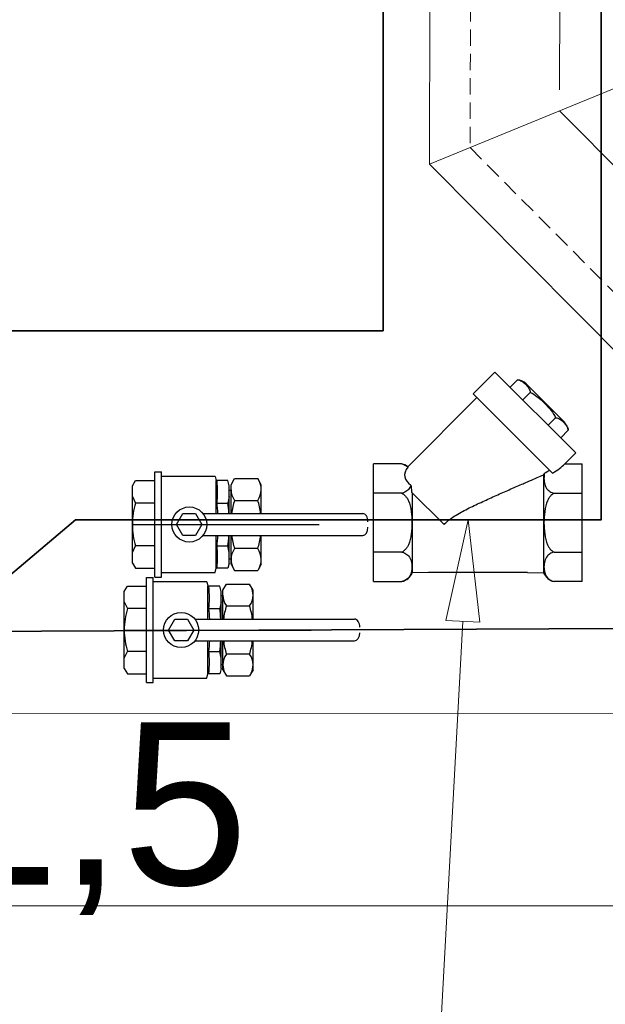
# Model space of a CAD drawing. Header units: centimetres. Extents: x -122 to 72759, y 3298 to 43172.
# Tile 173 of 243: x 30825 to 30861, y 17123 to 17184. Entities that reach past the tile are written whole.
import ezdxf
from ezdxf import colors
from ezdxf.entities.mleader import LeaderData, LeaderLine
from ezdxf.enums import TextEntityAlignment as Align
from ezdxf.lldxf.tags import DXFTag
from ezdxf.math import Vec2, Vec3

# ---------------------------------------------------------------- set-up
doc = ezdxf.new("R2010")
doc.units = ezdxf.units.CM
doc.header["$MEASUREMENT"] = 0
for name, pattern in [('CONTINOUS', [0]), ('DASHDOT', [25.4, 12.7, -6.35, 0, -6.35]), ('DASHEDX2', [1.5, 1, -0.5])]:
    doc.linetypes.add(name, pattern=pattern)
doc.layers.get('0').update_dxf_attribs({"lineweight": 5})
for name, color, linetype, lineweight in [('0-Sciany', 7, 'Continuous', 5), ('07 wentylacja', 7, 'Continuous', 5), ('2DH_OBJ', 7, 'Continuous', 25), ('2DH_PRO_z', 240, 'Continuous', 15), ('_ ściany konstrukcyjne', 7, 'Continuous', 5), ('ARMATURA', 7, 'Continuous', 25), ('CP_AXIS', 143, 'DASHDOT', 9), ('CP_DETAL', 33, 'Continuous', 9), ('IS_Powrót', 5, 'DASH', 35), ('IS_Text_Odbiornikow_Therm', 7, 'Continuous', 5), ('IS_Zasilanie', 1, 'SOLID', 35), ('S_GAZ-opis', 7, 'CONTINOUS', 18), ('wymiary', 7, 'Continuous', 9)]:
    doc.layers.add(name, color=color, linetype=linetype, lineweight=lineweight)
doc.layers.add('IS_Opisy_działek_Therm', color=7, linetype='SOLID', lineweight=5, true_color=0x000000)
doc.styles.add('Arial-sanit', font='arial.ttf')
doc.styles.add('CP_ATTR', font='ROMANS.SHX')
doc.styles.add('IS_KS_wewn_opis', font='ARIALN.TTF', dxfattribs={"width": 0.8, "height": 18})
doc.styles.add('MM_100', font='arial.ttf', dxfattribs={"height": 16})
doc.styles.get("Standard").update_dxf_attribs({"font": 'ARIAL.TTF'})
tags = doc.linetypes.add('DASH', pattern=[15, 10, -5]).pattern_tags.tags
tags[6:7] = [DXFTag(74, 4), DXFTag(75, 0), DXFTag(340, '0'), DXFTag(46, 0.0), DXFTag(50, 0.0), DXFTag(44, 0.0), DXFTag(45, 0.0)]
tags[4:5] = [DXFTag(74, 4), DXFTag(75, 0), DXFTag(340, '0'), DXFTag(46, 0.0), DXFTag(50, 0.0), DXFTag(44, 0.0), DXFTag(45, 0.0)]
tags = doc.linetypes.add('SOLID', pattern=[10, 10, 0]).pattern_tags.tags
tags[6:7] = [DXFTag(74, 4), DXFTag(75, 0), DXFTag(340, '0'), DXFTag(46, 0.0), DXFTag(50, 0.0), DXFTag(44, 0.0), DXFTag(45, 0.0)]
tags[4:5] = [DXFTag(74, 4), DXFTag(75, 0), DXFTag(340, '0'), DXFTag(46, 0.0), DXFTag(50, 0.0), DXFTag(44, 0.0), DXFTag(45, 0.0)]

# ---------------------------------------------------------------- blocks, each defined once
blk = doc.blocks.new('G$C429A6C2F')
at = {"layer": '0-Sciany', "lineweight": 5}
blk.add_line((182.3959316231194, -245.8206165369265), (434.7539216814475, -245.8130780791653), dxfattribs=at)
at = {"layer": '_ ściany konstrukcyjne', "lineweight": 5}
blk.add_lwpolyline([(11.9945592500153, -233.9646485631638), (433.9722102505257, -233.9352861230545)], dxfattribs=at)
blk = doc.blocks.new('A$C66080C10')
at = {"layer": 'ARMATURA', "extrusion": (1.836909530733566e-16, 1, -2.220446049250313e-16)}
for p, q in [((-1.776899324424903, -1.70734516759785), (-1.776899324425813, 0)), ((-1.776899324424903, -9.094947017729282e-13), (1.776899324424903, 9.094947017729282e-13)), ((1.776899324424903, 9.094947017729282e-13), (3.553798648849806, 1.818989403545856e-12)), ((1.776899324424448, -1.707345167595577), (1.776899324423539, 1.818989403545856e-12)), ((3.553798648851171, -1.707345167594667), (3.553798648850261, 3.183231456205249e-12)), ((-3.553798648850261, -9.094947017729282e-13), (-3.553798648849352, -1.707345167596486)), ((-3.553798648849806, -1.818989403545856e-12), (-1.776899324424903, -9.094947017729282e-13)), ((1.815599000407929, -2.331723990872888), (-3.03718808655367, -2.331723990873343)), ((-3.011038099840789, -3.314682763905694), (-3.037188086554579, -2.331723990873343)), ((-0.1112088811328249, -4.25853187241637), (1.856221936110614, -2.291101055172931)), ((7.567107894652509, -6.238161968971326), (3.386545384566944, -2.05759945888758)), ((-3.011038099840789, -9.285317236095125), (-3.011038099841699, -3.314682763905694)), ((3.002364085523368, -10.80290577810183), (7.789014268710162, -6.016255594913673)), ((9.100124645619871, -7.327365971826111), (7.789014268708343, -6.016255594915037)), ((4.218184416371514, -12.20930620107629), (9.100124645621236, -7.327365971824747)), ((8.642440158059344, -8.693773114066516), (8.188078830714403, -8.239411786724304)), ((-3.011038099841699, -9.285317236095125), (-3.037188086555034, -10.26827600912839)), ((6.097983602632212, -11.50055160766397), (8.39137005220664, -9.207165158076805)), ((7.877978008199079, -9.458235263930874), (7.423616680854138, -9.003873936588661)), ((2.903574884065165, -10.26827600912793), (-3.037188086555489, -10.26827600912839)), ((6.349053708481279, -10.98715956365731), (5.894692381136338, -10.53279823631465)), ((-3.553798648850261, -12.59999999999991), (-3.553798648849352, -10.89265483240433)), ((-1.776899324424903, -10.89265483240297), (-1.776899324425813, -12.60000000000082)), ((1.776899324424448, -10.89265483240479), (1.776899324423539, -12.60000000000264)), ((5.130230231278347, -11.29726038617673), (5.584591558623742, -11.7516217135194)), ((3.553798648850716, -11.54492043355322), (3.553798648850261, -12.60000000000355)), ((4.218184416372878, -12.20930620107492), (3.553798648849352, -11.54492043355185)), ((-3.553798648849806, -12.599999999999), (-1.776899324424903, -12.59999999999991)), ((-1.776899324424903, -12.59999999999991), (1.776899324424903, -12.60000000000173)), ((1.776899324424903, -12.60000000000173), (3.553798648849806, -12.60000000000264))]:
    blk.add_line(p, q, dxfattribs=at)
at = {"layer": 'ARMATURA'}
for centre, radius, start, end in [((-2.665348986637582, -1.498153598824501), 0.9127452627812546, 193.2493549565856, 245.9593043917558), ((2.665348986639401, -1.498153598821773), 0.9127452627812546, 322.198581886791, 346.7506450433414), ((7.768838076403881, -8.584633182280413), 0.8803931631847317, 315.0000000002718, 352.878879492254), ((-2.665348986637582, -11.10184640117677), 0.9127452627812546, 114.0406956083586, 166.7506450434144), ((5.475451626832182, -10.87801963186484), 0.8803931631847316, 277.1211205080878, 315.0000000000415)]:
    blk.add_arc(centre, radius, start, end, dxfattribs=at)
for major_axis, start_param, end_param in [((-0.7767192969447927, 4.786359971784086), 5.943101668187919, 6.630281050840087), ((-0.7767192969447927, 4.786359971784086), 2.385364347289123, 2.48928475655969), ((-0.8543912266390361, 5.264995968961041), 2.418216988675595, 2.698554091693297)]:
    blk.add_ellipse((3.553798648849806, -6.662980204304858), major_axis=major_axis, ratio=0.3419987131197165, start_param=start_param, end_param=end_param, dxfattribs=at)
for points, knots in [([(-1.776899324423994, -1.70734516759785), (-1.784074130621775, -1.73781701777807), (-1.79317380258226, -1.768811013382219), (-1.8158061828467, -1.832397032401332), (-1.829841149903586, -1.864310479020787), (-1.864727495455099, -1.933132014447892), (-1.890176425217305, -1.973400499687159), (-1.944519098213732, -2.04383068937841), (-1.973370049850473, -2.074124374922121), (-2.097792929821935, -2.187122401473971), (-2.210627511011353, -2.239266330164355), (-2.440917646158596, -2.301765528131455), (-2.558350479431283, -2.31245521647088), (-2.665348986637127, -2.31245521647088), (-2.772347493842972, -2.31245521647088), (-2.889780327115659, -2.301765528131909), (-3.120070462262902, -2.239266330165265), (-3.232905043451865, -2.18712240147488), (-3.357327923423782, -2.074124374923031), (-3.386178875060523, -2.04383068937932), (-3.44052154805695, -1.973400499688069), (-3.465970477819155, -1.933132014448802), (-3.500856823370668, -1.864310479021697), (-3.514891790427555, -1.832397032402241), (-3.537524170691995, -1.768811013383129), (-3.54662384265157, -1.73781701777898), (-3.553798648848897, -1.70734516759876)], [-1.85449861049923, -1.85449861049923, -1.85449861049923, -1.85449861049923, -1.755900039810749, -1.755900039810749, -1.63979864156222, -1.63979864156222, -1.461890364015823, -1.461890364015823, -1.283982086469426, -1.283982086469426, -0.6419910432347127, -0.6419910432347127, 0, 0, 0, 0.6419910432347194, 0.6419910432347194, 1.283982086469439, 1.283982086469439, 1.461890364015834, 1.461890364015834, 1.63979864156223, 1.63979864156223, 1.755900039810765, 1.755900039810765, 1.854498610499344, 1.854498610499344, 1.854498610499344, 1.854498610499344]), ([(1.776899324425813, -1.707345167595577), (1.76254971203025, -1.737817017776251), (1.744350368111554, -1.768811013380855), (1.699085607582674, -1.832397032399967), (1.671015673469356, -1.864310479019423), (1.60124298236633, -1.933132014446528), (1.550345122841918, -1.973400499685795), (1.441659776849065, -2.043830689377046), (1.383957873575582, -2.074124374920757), (1.135112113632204, -2.187122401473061), (0.9094429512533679, -2.239266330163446), (0.4488626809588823, -2.301765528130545), (0.213997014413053, -2.312455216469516), (1.364242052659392e-12, -2.312455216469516), (-0.2139970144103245, -2.312455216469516), (-0.4488626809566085, -2.301765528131), (-0.9094429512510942, -2.239266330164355), (-1.13511211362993, -2.187122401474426), (-1.383957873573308, -2.074124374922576), (-1.441659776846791, -2.043830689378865), (-1.550345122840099, -1.973400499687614), (-1.601242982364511, -1.933132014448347), (-1.671015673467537, -1.864310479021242), (-1.699085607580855, -1.832397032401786), (-1.744350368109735, -1.768811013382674), (-1.762549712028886, -1.73781701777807), (-1.776899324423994, -1.70734516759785)], [-1.854498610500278, -1.854498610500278, -1.854498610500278, -1.854498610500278, -1.755900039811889, -1.755900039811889, -1.6397986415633, -1.6397986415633, -1.461890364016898, -1.461890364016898, -1.283982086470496, -1.283982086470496, -0.6419910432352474, -0.6419910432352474, 0, 0, 0, 0.6419910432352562, 0.6419910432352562, 1.283982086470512, 1.283982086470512, 1.461890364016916, 1.461890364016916, 1.639798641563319, 1.639798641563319, 1.755900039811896, 1.755900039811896, 1.854498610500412, 1.854498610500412, 1.854498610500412, 1.854498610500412]), ([(2.26656815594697, -2.252417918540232), (2.172233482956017, -2.220165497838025), (2.081017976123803, -2.171887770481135), (1.973370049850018, -2.074124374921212), (1.944519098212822, -2.043830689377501), (1.890176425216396, -1.97340049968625), (1.86472749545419, -1.933132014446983), (1.829841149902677, -1.864310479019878), (1.815806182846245, -1.832397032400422), (1.793173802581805, -1.76881101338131), (1.784074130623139, -1.737817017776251), (1.776899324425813, -1.707345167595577)], [0.7525315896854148, 0.7525315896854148, 0.7525315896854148, 0.7525315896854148, 1.283982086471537, 1.283982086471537, 1.461890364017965, 1.461890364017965, 1.639798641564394, 1.639798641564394, 1.755900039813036, 1.755900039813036, 1.854498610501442, 1.854498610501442, 1.854498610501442, 1.854498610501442]), ([(3.553798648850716, -1.707345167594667), (3.546623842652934, -1.737817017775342), (3.537524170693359, -1.7688110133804), (3.514891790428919, -1.832397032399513), (3.500856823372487, -1.864310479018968), (3.465970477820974, -1.933132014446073), (3.440521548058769, -1.97340049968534), (3.398405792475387, -2.027984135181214), (3.382962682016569, -2.04589950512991), (3.367588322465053, -2.062143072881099)], [-1.854498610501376, -1.854498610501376, -1.854498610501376, -1.854498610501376, -1.755900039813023, -1.755900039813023, -1.639798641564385, -1.639798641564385, -1.461890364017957, -1.461890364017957, -1.36403960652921, -1.36403960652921, -1.36403960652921, -1.36403960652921]), ([(2.26656815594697, -2.252417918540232), (2.156711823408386, -2.26485331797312), (2.038013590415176, -2.276534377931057), (1.892219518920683, -2.288314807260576), (1.874264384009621, -2.28972492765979), (1.856221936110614, -2.291101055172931)], [-3.459484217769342, -3.459484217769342, -3.459484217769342, -3.459484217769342, -3.123255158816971, -3.123255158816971, -3.076303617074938, -3.076303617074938, -3.076303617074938, -3.076303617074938]), ([(3.38654630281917, -2.057603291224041), (3.386546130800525, -2.057602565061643), (3.384663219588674, -2.058053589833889), (3.377759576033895, -2.059711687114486), (3.373320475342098, -2.060776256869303), (3.367588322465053, -2.062143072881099)], [-5.738621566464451, -5.738621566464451, -5.738621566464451, -5.738621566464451, -5.581380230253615, -5.581380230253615, -5.450433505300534, -5.450433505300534, -5.450433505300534, -5.450433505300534]), ([(-0.1112088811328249, -4.25853187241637), (-0.07188495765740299, -4.290917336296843), (-0.03477543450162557, -4.325115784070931), (0.1081369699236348, -4.468028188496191), (0.1996346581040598, -4.585890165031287), (0.3694428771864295, -4.829248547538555), (0.447270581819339, -4.955067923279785), (0.6710823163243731, -5.339731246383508), (0.8073240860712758, -5.605084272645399), (1.072593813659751, -6.143577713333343), (1.200542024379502, -6.416198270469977), (1.450758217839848, -6.96077964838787), (1.572897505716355, -7.232800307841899), (1.811413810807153, -7.770265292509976), (1.926821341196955, -8.033606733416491), (2.149454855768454, -8.545072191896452), (2.25668320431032, -8.793244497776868), (2.396141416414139, -9.117375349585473), (2.432554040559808, -9.202148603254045), (2.46822833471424, -9.28531723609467)], [16.54504364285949, 16.54504364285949, 16.54504364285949, 16.54504364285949, 16.69258331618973, 16.69258331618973, 17.15136962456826, 17.15136962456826, 17.61015593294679, 17.61015593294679, 18.52772854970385, 18.52772854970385, 19.44530116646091, 19.44530116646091, 20.36287378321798, 20.36287378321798, 21.28044639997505, 21.28044639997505, 22.19801901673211, 22.19801901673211, 22.53088538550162, 22.53088538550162, 22.53088538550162, 22.53088538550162]), ([(8.642440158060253, -8.693773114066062), (8.630671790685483, -8.787972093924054), (8.59707104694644, -8.872337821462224), (8.499372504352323, -9.03727045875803), (8.431775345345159, -9.115140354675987), (8.29934524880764, -9.24757045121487), (8.221475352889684, -9.315167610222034), (8.056542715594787, -9.41286615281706), (7.972176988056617, -9.446466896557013), (7.877978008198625, -9.458235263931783)], [2.857911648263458, 2.857911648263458, 2.857911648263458, 2.857911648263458, 3.331675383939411, 3.331675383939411, 3.89352869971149, 3.89352869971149, 4.455382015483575, 4.455382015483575, 4.929145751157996, 4.929145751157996, 4.929145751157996, 4.929145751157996]), ([(2.46822833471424, -9.28531723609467), (2.468420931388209, -9.285747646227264), (2.468613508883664, -9.286178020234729), (2.615714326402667, -9.614925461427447), (2.751577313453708, -9.922511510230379), (2.872399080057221, -10.19728323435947), (2.888277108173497, -10.2334260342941), (2.903574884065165, -10.26827600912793)], [1.131595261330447, 1.131595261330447, 1.131595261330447, 1.131595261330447, 1.133080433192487, 1.133080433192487, 2.266160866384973, 2.266160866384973, 2.439317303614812, 2.439317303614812, 2.439317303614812, 2.439317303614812]), ([(7.877978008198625, -9.458235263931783), (7.813225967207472, -9.605417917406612), (7.720641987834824, -9.748766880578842), (7.491627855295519, -10.04501510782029), (7.351297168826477, -10.19561853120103), (7.08643697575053, -10.46047872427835), (6.935833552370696, -10.6008094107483), (6.639585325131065, -10.82982354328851), (6.496236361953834, -10.92240752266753), (6.349053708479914, -10.98715956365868)], [2.857911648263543, 2.857911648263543, 2.857911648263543, 2.857911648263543, 3.331675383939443, 3.331675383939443, 3.893528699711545, 3.893528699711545, 4.455382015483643, 4.455382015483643, 4.929145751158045, 4.929145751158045, 4.929145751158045, 4.929145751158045]), ([(-1.776899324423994, -10.89265483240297), (-1.784074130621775, -10.86218298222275), (-1.79317380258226, -10.8311889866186), (-1.8158061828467, -10.76760296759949), (-1.829841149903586, -10.73568952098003), (-1.864727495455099, -10.66686798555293), (-1.890176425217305, -10.62659950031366), (-1.944519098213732, -10.55616931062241), (-1.973370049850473, -10.5258756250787), (-2.097792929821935, -10.41287759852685), (-2.210627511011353, -10.36073366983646), (-2.440917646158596, -10.29823447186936), (-2.558350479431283, -10.28754478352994), (-2.665348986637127, -10.28754478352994), (-2.772347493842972, -10.28754478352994), (-2.889780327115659, -10.29823447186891), (-3.120070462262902, -10.36073366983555), (-3.232905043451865, -10.41287759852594), (-3.357327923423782, -10.52587562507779), (-3.386178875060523, -10.5561693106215), (-3.44052154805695, -10.62659950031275), (-3.465970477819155, -10.66686798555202), (-3.500856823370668, -10.73568952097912), (-3.514891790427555, -10.76760296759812), (-3.537524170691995, -10.83118898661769), (-3.54662384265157, -10.86218298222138), (-3.553798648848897, -10.89265483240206)], [-1.85449861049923, -1.85449861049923, -1.85449861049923, -1.85449861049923, -1.755900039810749, -1.755900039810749, -1.63979864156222, -1.63979864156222, -1.461890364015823, -1.461890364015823, -1.283982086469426, -1.283982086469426, -0.6419910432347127, -0.6419910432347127, 0, 0, 0, 0.6419910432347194, 0.6419910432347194, 1.283982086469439, 1.283982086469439, 1.461890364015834, 1.461890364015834, 1.63979864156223, 1.63979864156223, 1.755900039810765, 1.755900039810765, 1.854498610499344, 1.854498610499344, 1.854498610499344, 1.854498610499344]), ([(1.776899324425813, -10.89265483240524), (1.76254971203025, -10.86218298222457), (1.744350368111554, -10.83118898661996), (1.699085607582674, -10.76760296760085), (1.671015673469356, -10.7356895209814), (1.60124298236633, -10.66686798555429), (1.550345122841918, -10.62659950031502), (1.441659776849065, -10.55616931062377), (1.383957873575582, -10.52587562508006), (1.135112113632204, -10.41287759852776), (0.9094429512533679, -10.36073366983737), (0.4488626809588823, -10.29823447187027), (0.213997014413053, -10.2875447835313), (1.364242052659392e-12, -10.2875447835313), (-0.2139970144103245, -10.28754478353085), (-0.4488626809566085, -10.29823447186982), (-0.9094429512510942, -10.36073366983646), (-1.13511211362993, -10.41287759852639), (-1.383957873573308, -10.52587562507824), (-1.441659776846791, -10.55616931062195), (-1.550345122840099, -10.6265995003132), (-1.601242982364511, -10.66686798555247), (-1.671015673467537, -10.73568952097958), (-1.699085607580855, -10.76760296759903), (-1.744350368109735, -10.83118898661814), (-1.762549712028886, -10.86218298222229), (-1.776899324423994, -10.89265483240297)], [-1.854498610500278, -1.854498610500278, -1.854498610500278, -1.854498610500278, -1.755900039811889, -1.755900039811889, -1.6397986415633, -1.6397986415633, -1.461890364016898, -1.461890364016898, -1.283982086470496, -1.283982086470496, -0.6419910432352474, -0.6419910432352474, 0, 0, 0, 0.6419910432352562, 0.6419910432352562, 1.283982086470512, 1.283982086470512, 1.461890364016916, 1.461890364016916, 1.639798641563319, 1.639798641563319, 1.755900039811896, 1.755900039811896, 1.854498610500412, 1.854498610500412, 1.854498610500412, 1.854498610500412]), ([(2.995574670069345, -10.32699395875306), (2.883431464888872, -10.2976964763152), (2.769452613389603, -10.28754478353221), (2.665348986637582, -10.28754478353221), (2.558350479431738, -10.28754478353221), (2.440917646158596, -10.29823447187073), (2.210627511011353, -10.36073366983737), (2.097792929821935, -10.41287759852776), (1.973370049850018, -10.52587562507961), (1.944519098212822, -10.55616931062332), (1.890176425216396, -10.62659950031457), (1.86472749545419, -10.66686798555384), (1.829841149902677, -10.73568952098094), (1.815806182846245, -10.7676029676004), (1.793173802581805, -10.83118898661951), (1.784074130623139, -10.86218298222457), (1.776899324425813, -10.89265483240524)], [-0.6246217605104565, -0.6246217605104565, -0.6246217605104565, -0.6246217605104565, 0, 0, 0, 0.6419910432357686, 0.6419910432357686, 1.283982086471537, 1.283982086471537, 1.461890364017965, 1.461890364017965, 1.639798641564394, 1.639798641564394, 1.755900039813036, 1.755900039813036, 1.854498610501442, 1.854498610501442, 1.854498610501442, 1.854498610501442]), ([(2.903574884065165, -10.26827600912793), (2.911834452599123, -10.27292628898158), (2.920306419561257, -10.27786679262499), (2.950484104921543, -10.29612389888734), (2.972758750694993, -10.31073739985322), (2.995574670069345, -10.32699395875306)], [-0.6497953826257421, -0.6497953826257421, -0.6497953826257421, -0.6497953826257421, -0.6110208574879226, -0.6110208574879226, -0.515040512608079, -0.515040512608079, -0.515040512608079, -0.515040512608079]), ([(6.349053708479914, -10.98715956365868), (6.337285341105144, -11.08135854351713), (6.303684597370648, -11.16572427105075), (6.205986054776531, -11.33065690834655), (6.138388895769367, -11.40852680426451), (6.005958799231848, -11.54095690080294), (5.928088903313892, -11.60855405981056), (5.763156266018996, -11.70625260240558), (5.678790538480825, -11.73985334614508), (5.584591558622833, -11.75162171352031)], [2.857911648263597, 2.857911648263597, 2.857911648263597, 2.857911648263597, 3.331675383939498, 3.331675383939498, 3.893528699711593, 3.893528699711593, 4.455382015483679, 4.455382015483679, 4.929145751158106, 4.929145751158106, 4.929145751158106, 4.929145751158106])]:
    blk.add_open_spline(points, degree=3, knots=knots, dxfattribs=at)
blk = doc.blocks.new('2dchmd004_m01')
for p, q in [((60, 50), (0, 50)), ((0, -50), (0, 50)), ((60, -50), (60, 50)), ((60, -50), (0, -50))]:
    blk.add_line(p, q)
blk = doc.blocks.new('2dchmd004_m02')
for p, q in [((0, -50), (0, 50)), ((9, 53), (3, 53)), ((12, -50), (12, 50)), ((9, -53), (3, -53))]:
    blk.add_line(p, q)
for centre, start, end in [((3, 50), 90, 180), ((9, 50), 0, 90), ((3, -50), 180, 270), ((9, -50), 270, 0)]:
    blk.add_arc(centre, 3, start, end)
blk = doc.blocks.new('2hpn_fls002_0056_zzj4no2')
at = {"linetype": 'DASHEDX2'}
for p, q in [((9.92462120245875, 9.70279579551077), (9.92462120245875, 21.42462120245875)), ((20.92462120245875, 5.14644660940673), (20.92462120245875, 21.42462120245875)), ((5.72182540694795, 5.5), (9.92462120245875, 9.70279579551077)), ((-6, 5.5), (5.72182540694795, 5.5)), ((10.27817459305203, -5.5), (20.92462120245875, 5.14644660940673)), ((-6, -5.5), (10.27817459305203, -5.5))]:
    blk.add_line(p, q, dxfattribs=at)
for p, q in [((7.42462120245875, 10.73832970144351), (7.42462120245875, 14.22462120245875)), ((7.42462120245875, 14.22462120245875), (23.42462120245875, 14.22462120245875)), ((23.42462120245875, 14.22462120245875), (23.42462120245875, 4.110912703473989)), ((4.686291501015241, 8.000000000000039), (7.42462120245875, 10.73832970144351)), ((-6, 8.100000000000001), (9.769962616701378e-15, 8.10000000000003)), ((-6, -8.1), (-6, 8.100000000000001)), ((9.769962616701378e-15, 8.10000000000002), (0, -8.10000000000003)), ((0.9000000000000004, 8.399999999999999), (0.2000000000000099, 8.399999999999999)), ((1.2, 8), (1.2, -8)), ((1.2, 8.00000000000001), (4.686291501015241, 8.000000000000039)), ((11.31370849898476, -8), (23.42462120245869, 4.11091270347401)), ((-6, -8.1), (0, -8.10000000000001)), ((0.2000000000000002, -8.4), (0.9000000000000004, -8.4)), ((1.2, -8), (11.31370849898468, -8))]:
    blk.add_line(p, q)
for centre, major_axis, ratio, start_param, end_param in [((0.2000000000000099, 8.10000000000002), (0, 0.29999999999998), 0.66666666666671, 0, 1.5707963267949), ((0.9000000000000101, 8), (0, 0.4), 0.7500000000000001, -1.5707963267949, 0), ((0.2000000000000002, -8.10000000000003), (0, 0.29999999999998), 0.66666666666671, 1.5707963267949, 3.14159265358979), ((0.9000000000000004, -8), (0, 0.4), 0.7500000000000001, 3.14159265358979, 4.712388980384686)]:
    blk.add_ellipse(centre, major_axis=major_axis, ratio=ratio, start_param=start_param, end_param=end_param)
at = {"layer": 'CP_AXIS'}
for p, q in [((15.42462120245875, 7.42462120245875), (15.42462120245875, 21.42462120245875)), ((8.00000000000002, 0), (15.42462120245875, 7.42462120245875)), ((-6, 0), (8.00000000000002, 0))]:
    blk.add_line(p, q, dxfattribs=at)
at = {"layer": 'CP_DETAL'}
for p, q in [((23.42462120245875, 4.110912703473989), (7.42462120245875, 10.73832970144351)), ((11.31370849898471, -8), (4.686291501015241, 8.000000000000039))]:
    blk.add_line(p, q, dxfattribs=at)
at = {"xscale": 0.1, "rotation": 90}
for name, p, yscale in [('2dchmd004_m01', (15.42462120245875, 15.42462120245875), 0.16), ('2dchmd004_m02', (15.42462120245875, 14.22462120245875), 0.15849056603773)]:
    blk.add_blockref(name, p, dxfattribs=dict(at, yscale=yscale))
at = {"linetype": 'ByBlock', "style": 'CP_ATTR', "flags": 9}
for tag, p in [('TEMPERATURE', (-5.29723282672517, -7.98482310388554)), ('CHARACTER', (-5.29723282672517, -7.98481262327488)), ('ORDER-NO', (-5.29723282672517, -7.98485209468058)), ('NAME', (-5.29723282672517, -7.984794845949)), ('FLOW', (-5.29723282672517, -7.98480373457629)), ('NUMBER', (-5.29723282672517, -7.98483199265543)), ('PRODUCT-TYPE', (-5.29723282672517, -7.98484181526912)), ('OTHER', (-5.29720666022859, -7.98479485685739)), ('PN', (-5.29720708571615, -7.98480373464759)), ('PRODUCER', (-5.29719453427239, -7.98480373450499)), ('VOLTAGE', (-5.29718198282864, -7.98483247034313)), ('ARTICLE', (-5.29717836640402, -7.98479322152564)), ('WEIGHT', (-5.29717411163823, -7.98481307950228)), ('GROUP', (-5.2971726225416, -7.98482289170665)), ('POWER', (-5.29717240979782, -7.98485326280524)), ('DN', (-5.29715241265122, -7.98484321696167))]:
    blk.add_attdef(tag, text='', height=5e-05, dxfattribs=at).set_placement(p, align=Align.MIDDLE_LEFT)
blk = doc.blocks.new('_None')
blk = doc.blocks.new('_Closed')
at = {"color": 0, "linetype": 'ByBlock', "lineweight": -2}
for p, q in [((-1, 0.1666666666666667), (0, 0)), ((-1, 0.1666666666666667), (-1, -0.1666666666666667)), ((0, 0), (-1, -0.1666666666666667)), ((0, 0), (-1, 0))]:
    blk.add_line(p, q, dxfattribs=at)
blk = doc.blocks.new('G$CA64AE2BC')
for p, q in [((-2.375605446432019, 3.5), (-2.700000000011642, 3.3055337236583)), ((-2.700000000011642, 3.3055337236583), (-2.700000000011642, 2.127351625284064)), ((-2.375605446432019, 3.5), (2.375605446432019, 3.5)), ((-1.729416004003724, 3.5), (-1.322908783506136, 3.305530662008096)), ((-1.322908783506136, 2.127351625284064), (-1.322908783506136, 3.305530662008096)), ((0, 3.5), (0, -8)), ((1.729416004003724, 3.5), (1.322908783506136, 3.305530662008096)), ((1.322908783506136, 2.127351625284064), (1.322908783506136, 3.305530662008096)), ((2.375605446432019, 3.5), (2.700000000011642, 3.3055337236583)), ((2.700000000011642, 3.3055337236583), (2.700000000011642, 2.127351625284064)), ((-3.23944214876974, 2.127351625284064), (3.23944214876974, 2.127351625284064)), ((-3.23944214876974, 2.127351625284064), (-3.23944214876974, 1.715749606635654)), ((3.23944214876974, 2.127351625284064), (3.23944214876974, 1.715749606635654)), ((-3.23944214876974, 1.715749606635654), (3.23944214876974, 1.715749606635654)), ((-2.958173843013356, 1.715749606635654), (-2.958173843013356, -1.591591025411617)), ((2.958173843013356, -1.591591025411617), (2.958173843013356, 1.715749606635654)), ((-0.6749999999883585, 0.3897114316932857), (0, 0.7794228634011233)), ((0, 0.7794228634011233), (0.6749999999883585, 0.3897114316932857)), ((-0.6749999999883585, -0.3897114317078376), (-0.6749999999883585, 0.3897114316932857)), ((0.6749999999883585, 0.3897114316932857), (0.6749999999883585, -0.3897114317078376)), ((0, -0.7794228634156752), (-0.6749999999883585, -0.3897114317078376)), ((0.6749999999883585, -0.3897114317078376), (0, -0.7794228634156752)), ((-0.6749999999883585, -0.8430747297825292), (-0.6749999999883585, -10.6790625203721)), ((0.6750000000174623, -0.8430747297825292), (0.6750000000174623, -10.6790625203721)), ((-2.958173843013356, -1.591591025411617), (-2.700000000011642, -1.648314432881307)), ((-2.700000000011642, -2.381289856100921), (-2.700000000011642, -1.648314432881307)), ((-2.700000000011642, -1.648314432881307), (-0.6749999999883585, -1.648314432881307)), ((-1.322908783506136, -1.710677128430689), (-1.322908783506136, -2.381288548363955)), ((0.6749999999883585, -1.648314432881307), (2.700000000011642, -1.648314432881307)), ((1.322908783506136, -1.710677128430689), (1.322908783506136, -2.381288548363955)), ((2.958173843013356, -1.591591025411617), (2.700000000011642, -1.648314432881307)), ((2.700000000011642, -2.381289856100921), (2.700000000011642, -1.648314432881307)), ((-2.375605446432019, -2.464353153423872), (-2.700000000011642, -2.381289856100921)), ((-1.729416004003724, -2.464353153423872), (-1.322908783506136, -2.381288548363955)), ((1.729416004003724, -2.464353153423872), (1.322908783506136, -2.381288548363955)), ((2.375605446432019, -2.464353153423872), (2.700000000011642, -2.381289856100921)), ((-2.450000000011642, -2.57499999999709), (-2.829016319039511, -2.787445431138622)), ((-2.829016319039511, -2.787445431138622), (-2.829016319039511, -4.212554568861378)), ((-2.450000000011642, -2.57499999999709), (-0.6749999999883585, -2.57499999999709)), ((-2.375605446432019, -2.464353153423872), (-0.6749999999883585, -2.464353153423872)), ((-2.119999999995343, -2.464353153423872), (-2.119999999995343, -2.57499999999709)), ((-1.48545293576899, -4.212554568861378), (-1.48545293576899, -2.787445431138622)), ((0.6749999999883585, -2.464353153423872), (2.375605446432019, -2.464353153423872)), ((0.6749999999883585, -2.57499999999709), (2.450000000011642, -2.57499999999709)), ((1.48545293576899, -2.787445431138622), (1.48545293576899, -4.212554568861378)), ((2.119999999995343, -2.464353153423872), (2.119999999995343, -2.57499999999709)), ((2.450000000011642, -2.57499999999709), (2.829016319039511, -2.787445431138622)), ((2.829016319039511, -2.787445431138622), (2.829016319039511, -4.212554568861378)), ((-2.450000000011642, -4.42500000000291), (-2.829016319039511, -4.212554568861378)), ((2.450000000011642, -4.42500000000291), (2.829016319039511, -4.212554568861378)), ((-2.450000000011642, -4.42500000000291), (-0.6749999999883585, -4.42500000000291)), ((0.6749999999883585, -4.42500000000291), (2.450000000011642, -4.42500000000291))]:
    blk.add_line(p, q)
blk.add_circle((0, 0), 1.08)
for centre, major_axis, ratio, start_param, end_param in [((0.008917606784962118, 1.162727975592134), (3.334882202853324, -6.536548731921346e-15), 0.70085845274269, 1.57347036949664, 1.98161754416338), ((-0.008917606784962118, 1.162727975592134), (3.334882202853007, -6.536548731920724e-15), 0.70085845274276, 1.15997510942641, 1.56812228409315), ((-1.944867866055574, -1.243111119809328), (2.307116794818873, -4.522073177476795e-15), 0.21453313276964, 4.37893833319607, 4.712393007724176), ((-1.944866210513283, -1.243111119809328), (1.896041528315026, -3.716343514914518e-15), 0.26104543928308, -1.5707922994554, -1.23657949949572), ((0.2043994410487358, -0.7954117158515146), (3.824367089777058, -7.495965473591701e-15), 0.26104543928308, 4.3015677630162, 4.48036637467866), ((-0.2043994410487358, -0.7954117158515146), (3.824367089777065, -7.495965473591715e-15), 0.26104543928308, -1.33877372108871, -1.15997510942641), ((1.944866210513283, -1.243111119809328), (1.896041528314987, -3.716343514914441e-15), 0.26104543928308, 4.37817215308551, 4.7123849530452), ((1.944867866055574, -1.243111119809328), (2.307116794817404, -4.522073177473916e-15), 0.21453313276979, 4.71238495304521, 5.045839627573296), ((0.2043994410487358, -1.466023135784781), (3.824367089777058, -7.495965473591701e-15), 0.26104543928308, 4.3015677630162, 4.48036637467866), ((-0.2043994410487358, -1.466023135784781), (3.824367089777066, -7.495965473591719e-15), 0.26104543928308, -1.33877372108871, -1.15997510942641), ((-2.137987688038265, -3.847477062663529), (2.494154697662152e-15, 1.272492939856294), 0.9852900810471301, 0.00499545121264, 0.41152607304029), ((-2.144250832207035, -3.790841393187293), (2.38311461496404e-15, 1.215841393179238), 0.9594594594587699, -0.60011832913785, 0), ((-0.1678571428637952, -7.119697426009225), (8.907851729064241e-15, 4.544697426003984), 0.95945945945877, 0.11656890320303, 0.30696770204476), ((0.1678571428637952, -7.119697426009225), (8.907851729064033e-15, 4.544697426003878), 0.9594594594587, -0.30696770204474, -0.11656890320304), ((2.144250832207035, -3.790841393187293), (2.383114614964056e-15, 1.215841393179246), 0.9594594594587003, 0, 0.60011832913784), ((-2.144250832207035, -3.209158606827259), (2.383114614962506e-15, 1.215841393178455), 0.9594594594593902, -3.14159265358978, -2.54147432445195), ((-0.1678571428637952, 0.1196974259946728), (8.907851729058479e-15, 4.544697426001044), 0.95945945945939, 2.83462495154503, 3.02502375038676), ((0.1678571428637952, 0.1196974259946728), (8.90785172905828e-15, 4.544697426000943), 0.95945945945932, -3.02502375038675, -2.83462495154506), ((2.144250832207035, -3.209158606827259), (2.383114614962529e-15, 1.215841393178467), 0.95945945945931, 2.54147432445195, 3.14159265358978), ((-2.137987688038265, -3.152522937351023), (2.494154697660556e-15, 1.27249293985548), 0.9852900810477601, 2.7300665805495, 3.13659720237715), ((2.137987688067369, -3.152522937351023), (2.494154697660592e-15, 1.272492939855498), 0.9852900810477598, -3.13659720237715, -2.73006658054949), ((-0.1687499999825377, -10.6790625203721), (0.506250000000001, -9.922772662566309e-16), 0.63395057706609, 3.14159265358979, 4.712388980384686), ((0.1687500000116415, -10.6790625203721), (0.50625, -9.922772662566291e-16), 0.63395057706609, -1.5707963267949, 0)]:
    blk.add_ellipse(centre, major_axis=major_axis, ratio=ratio, start_param=start_param, end_param=end_param)
at = {"linetype": 'ByBlock', "style": 'CP_ATTR', "flags": 9}
for tag, p in [('POWER', (-0.003147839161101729, 3.509078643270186)), ('ORDER-NO', (-0.003146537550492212, 3.509122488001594)), ('DN', (-0.003136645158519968, 3.509064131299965)), ('PRODUCT-TYPE', (-0.003135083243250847, 3.509122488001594)), ('VOLTAGE', (-0.003124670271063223, 3.50908559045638)), ('NUMBER', (-0.00312413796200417, 3.509122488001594)), ('TEMPERATURE', (-0.003114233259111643, 3.509122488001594)), ('GROUP', (-0.003113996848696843, 3.509078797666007)), ('WEIGHT', (-0.003103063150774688, 3.509079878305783)), ('CHARACTER', (-0.0031025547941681, 3.509122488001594)), ('FLOW', (-0.003092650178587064, 3.509122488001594)), ('PN', (-0.003092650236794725, 3.509103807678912)), ('PRODUCER', (-0.003092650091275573, 3.509094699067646)), ('OTHER', (-0.00308275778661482, 3.509103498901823)), ('NAME', (-0.003082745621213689, 3.509122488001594)), ('ARTICLE', (-0.003080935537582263, 3.509082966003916))]:
    blk.add_attdef(tag, text='', height=5e-06, rotation=269.9999999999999, dxfattribs=at).set_placement(p, align=Align.MIDDLE_LEFT)
blk = doc.blocks.new('_ClosedBlank')
at = {"color": 0, "linetype": 'ByBlock', "lineweight": -2}
for p, q in [((-1, 0.1666666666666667), (0, 0)), ((-1, 0.1666666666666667), (-1, -0.1666666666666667)), ((0, 0), (-1, -0.1666666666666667))]:
    blk.add_line(p, q, dxfattribs=at)

msp = doc.modelspace()

# ---------------------------------------------------------------- block references
msp.add_blockref('G$C429A6C2F', (30441.86860369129, 17374.75215867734))

# ---------------------------------------------------------------- next in the draw order: linework, layer by layer
at = {"layer": 'IS_Powrót'}
msp.add_lwpolyline([(30847.07117070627, 17208.57916920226), (30847.07117070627, 17164.36269676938), (30789.61085383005, 17164.36269676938), (30789.47902121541, 17146.74850173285)], dxfattribs=at)
at = {"layer": 'IS_Powrót', "elevation": -0.9900000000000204}
msp.add_lwpolyline([(30871.07377785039, 17207.28199732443), (30870.65322603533, 17146.07596513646), (30821.56731466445, 17145.83289746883)], dxfattribs=at)
at = {"layer": 'IS_Zasilanie', "elevation": -0.9900000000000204}
msp.add_lwpolyline([(30860.50030438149, 17201.68531887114), (30860.50030438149, 17152.7265040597), (30828.13936947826, 17152.7265040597), (30820.24860882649, 17146.07596513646)], dxfattribs=at)

# ---------------------------------------------------------------- next in the draw order: block references
at = {"layer": '2DH_OBJ', "rotation": 90}
for p in [(30835.13983615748, 17152.43177615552), (30834.63983615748, 17145.93177615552)]:
    msp.add_blockref('G$CA64AE2BC', p, dxfattribs=at)
at = {"layer": '2DH_PRO_z', "rotation": 269.8264763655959}
msp.add_blockref('2hpn_fls002_0056_zzj4no2', (30857.95803916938, 17185.90765295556), dxfattribs=at)
at = {"layer": 'wymiary', "xscale": 1.019151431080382, "yscale": 1.019151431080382, "zscale": 1.019151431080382, "rotation": 90.00000000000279}
msp.add_blockref('A$C66080C10', (30846.49198171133, 17152.54133524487, -0.9899999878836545), dxfattribs=at)

# ---------------------------------------------------------------- next in the draw order: texts
at = {"layer": 'IS_Text_Odbiornikow_Therm', "lineweight": 5, "insert": (30785.97018631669, 17140.24223537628), "char_height": 10, "width": 55.8516209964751, "attachment_point": 1}
msp.add_mtext('%%C54x1,5', dxfattribs=at)

# ---------------------------------------------------------------- next in the draw order: leaders
at = {"layer": '07 wentylacja', "lineweight": 5}
ml = msp.add_multileader_mtext('Standard', dxfattribs=at)
ml.set_content('{\\fArial Narrow|b0|i0|c238|p34;Kanał wywiewny  awaryjny\\fCalibri Light|b0|i0|c238|p34;\\P\\fArial Narrow|b0|i0|c238|p34;w dzwiach kratka 250 cm²\\fCalibri Light|b0|i0|c238|p34;\\P\\fArial Narrow|b0|i0|c238|p34;zakończony przy posadzce}', color=256, style='MM_100')
ml.set_leader_properties()
ml.build(insert=Vec2(0, 0))
ml.multileader.update_dxf_attribs({"text_left_attachment_type": 2, "text_right_attachment_type": 2, "dogleg_length": 3, "arrow_head_size": 12})
ctx = ml.context
ctx.base_point, ctx.char_height, ctx.arrow_head_size, ctx.landing_gap_size, ctx.plane_origin, ctx.plane_x_axis, ctx.plane_y_axis = Vec3(31050.42160599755, 17395.58841089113), 14, 12, 1, Vec3(31568.35907761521, 18086.00768454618), Vec3(1, -6.123233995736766e-16), Vec3(6.123233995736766e-16, 1)
ctx.left_attachment, ctx.right_attachment = 2, 2
notes = []
notes.append((ctx, [(0, (1, 1, 0), (31047.42160599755, 17395.58841089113), (1, -6.123233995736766e-16), 3, [(0, [(30774.80772883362, 17381.29895396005)], 0, [])])]))
ctx.mtext.insert, ctx.mtext.text_direction, ctx.mtext.defined_height, ctx.mtext.flow_direction = Vec3(31051.42160599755, 17428.0465736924), Vec3(1, -6.123233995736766e-16), 36, 5
at = {"layer": 'IS_Opisy_działek_Therm'}
ml = msp.add_multileader_mtext('Standard', dxfattribs=at)
ml.set_content('{\\fAgency FB|b0|i0|c0|p0;instal c.t\\P\\fArial Narrow|b0|i0|c238|p34; \\fAgency FB|b0|i0|c0|p0;35 x 1,5-\\P27700 W}', color=256, style='Arial-sanit')
ml.set_leader_properties(color=256, linetype='ByLayer', lineweight=-1)
ml.set_arrow_properties(name='CLOSED')
ml.build(insert=Vec2(0, 0))
ml.multileader.update_dxf_attribs({"text_left_attachment_type": 6, "text_right_attachment_type": 6, "arrow_head_size": 5})
ctx = ml.context
ctx.base_point, ctx.char_height, ctx.arrow_head_size, ctx.plane_origin, ctx.plane_x_axis, ctx.plane_y_axis = Vec3(30809.43981706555, 17035.75531080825), 15, 5, Vec3(31120.42330038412, 17181.20996194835), Vec3(1, -2.449293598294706e-16), Vec3(2.449293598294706e-16, 1)
ctx.left_attachment, ctx.right_attachment = 6, 6
notes.append((ctx, [(0, (1, 1, 0), (30801.43981706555, 17035.75531080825), (1, -2.449293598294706e-16), 8, [(0, [(30763.34968727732, 17154.73604888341)], 0, [])])]))
ctx.mtext.insert, ctx.mtext.text_direction, ctx.mtext.width, ctx.mtext.flow_direction = Vec3(30811.43981706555, 17050.79355172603), Vec3(1, -2.449293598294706e-16), 163.1400319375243, 5
at = {"layer": 'IS_Text_Odbiornikow_Therm', "lineweight": 5}
ml = msp.add_multileader_mtext('Standard', dxfattribs=at)
ml.set_content('{\\W1;\\fTimes New Roman|b0|i0|c0|p0;13}', color=256, style='IS_KS_wewn_opis')
ml.set_leader_properties(color=256, linetype='ByLayer', lineweight=-1)
ml.set_arrow_properties(name='CLOSEDBLANK')
ml.build(insert=Vec2(0, 0))
ml.multileader.update_dxf_attribs({"text_left_attachment_type": 6, "text_right_attachment_type": 6, "dogleg_length": 5.018105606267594, "arrow_head_size": 6.272632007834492})
ctx = ml.context
ctx.base_point, ctx.char_height, ctx.arrow_head_size, ctx.landing_gap_size, ctx.plane_origin = Vec3(30854.75491919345, 17104.95180803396), 15, 6.272632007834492, 1.254526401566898, Vec3(30681.450987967, 16996.57138885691)
ctx.left_attachment, ctx.right_attachment = 6, 6
notes.append((ctx, [(1, (1, 1, 0), (30849.73681358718, 17104.95180803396), (1, 0), 5.018105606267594, [(0, [(30852.31422064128, 17152.7265040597)], 0, [])])]))
ctx.mtext.insert, ctx.mtext.flow_direction = Vec3(30856.00944559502, 17120.21136102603), 5
at = {"layer": 'S_GAZ-opis'}
ml = msp.add_multileader_mtext('Standard', dxfattribs=at)
ml.set_content('{\\fArial Narrow|b0|i1|c238|p34;\\H0.777778x;Szafka gazowa LPG z reduktorem II%%D\\fArial|b0|i1|c238|p34;\\P\\fArial Narrow|b0|i1|c238|p34; i zaworem głównym dn25mm\\fArial|b0|i1|c238|p34;\\P\\fArial Narrow|b0|i1|c238|p34;Dół szafki min. 0,5 m n.p.t.\\fArial|b0|i1|c238|p34;\\P\\fArial Narrow|b0|i1|c238|p34;Wymiary szafki metalowej: 400x400x200\\fCentury Gothic|b0|i1|c238|p34;\\H1.285714x;.}', color=256, style='Arial-sanit')
ml.set_leader_properties()
ml.set_arrow_properties(name='NONE')
ml.build(insert=Vec2(0, 0))
ml.multileader.update_dxf_attribs({"text_left_attachment_type": 5, "text_right_attachment_type": 5, "text_top_attachment_type": 10, "dogleg_length": 0.08000000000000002, "arrow_head_size": 1080, "scale": 0.09})
ctx = ml.context
ctx.base_point, ctx.scale, ctx.char_height, ctx.arrow_head_size, ctx.landing_gap_size, ctx.plane_origin, ctx.plane_x_axis, ctx.plane_y_axis = Vec3(30942.46019676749, 17466.82839953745), 0.09, 18, 1080, 18, Vec3(32463.54613763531, 17274.37041942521), Vec3(1, 1.99159850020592e-16), Vec3(-1.99159850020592e-16, 1)
ctx.left_attachment, ctx.right_attachment, ctx.bottom_attachment = 5, 5, 10
notes.append((ctx, [(1, (1, 1, 0), (30942.45299676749, 17466.82839953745), (1, 1.99159850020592e-16), 0.0072, [(0, [(30622.49733889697, 17417.17343948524)], 0, [])])]))
ctx.mtext.insert, ctx.mtext.text_direction, ctx.mtext.flow_direction = Vec3(30960.46019676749, 17563.47916835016), Vec3(1, 1.99159850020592e-16), 5
for ctx, leaders in notes:
    for number, flags, end, landing, length, lines in leaders:
        leader = LeaderData()
        leader.index, (leader.has_last_leader_line, leader.has_dogleg_vector, leader.attachment_direction) = number, flags
        leader.last_leader_point, leader.dogleg_vector, leader.dogleg_length = Vec3(end), Vec3(landing), length
        for number, points, colour, breaks in lines:
            line = LeaderLine()
            line.index, line.vertices, line.color, line.breaks = number, Vec3.list(points), colors.encode_raw_color(colour), breaks
            leader.lines.append(line)
        ctx.leaders.append(leader)

doc.saveas('drawing.dxf')
